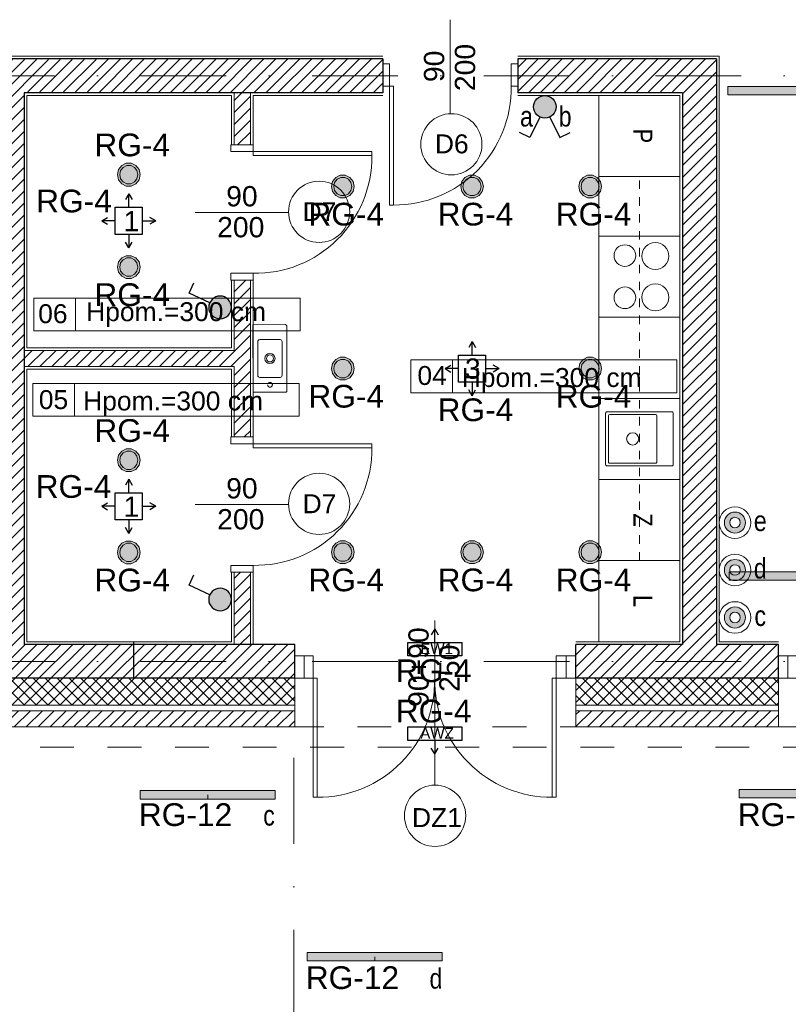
# Model space of a CAD drawing. Header units: metres. Extents: x -29 to 15534, y -4326 to 1447.
# Tile 27 of 48: x 12071 to 12640, y -2250 to -1522. Entities that reach past the tile are written whole.
import ezdxf
from ezdxf.enums import TextEntityAlignment as Align

# ---------------------------------------------------------------- set-up
doc = ezdxf.new("R2010")
doc.units = ezdxf.units.M
doc.header["$MEASUREMENT"] = 0
for name, pattern in [('8', [0.5, 0.25, -0.25]), ('AM_DIN_F_W050', [6.25, 4.75, -1.5]), ('DASHDOT', [25.4, 12.7, -6.35, 0, -6.35])]:
    doc.linetypes.add(name, pattern=pattern)
doc.layers.get('0').update_dxf_attribs({"color": 8})
for name, color, linetype, lineweight in [('#elektryczne', 7, 'Continuous', 20), ('A_DRZWI', 8, 'Continuous', 5), ('A_HACZE', 8, 'Continuous', 5), ('A_OPISY', 8, 'Continuous', 18), ('A_OSIE', 8, 'Continuous', 13), ('A_OZACZENIE DRZWI', 8, 'Continuous', 13), ('A_OZNACZENIA OKIEN', 8, 'Continuous', 13), ('A_PROJEKTOWANE ŚCIANY MUROWANE NOŚNE', 8, 'Continuous', 30), ('A_SCIANY DZIALOWE', 8, 'Continuous', 15), ('A_SCIANY DZIALOWE GK', 8, 'Continuous', 5), ('A_STAL CIENKIE', 8, 'Continuous', 0), ('A_TABELKI POM.', 8, 'Continuous', 20), ('A_TYNK', 8, 'Continuous', 5), ('A_WYMIARY WEWNETRZNE', 8, 'Continuous', 18), ('A_WYPOSAZENIE', 8, 'Continuous', 5), ('A_WYPOSAŻENIE SANITARNE', 8, 'Continuous', 5), ('EB_obwody', 8, 'Continuous', 13), ('EB_oprawy awaryjne', 40, 'Continuous', 30), ('EB_oświetlenie sprzęt', 1, 'Continuous', 30), ('EB_łączniki', 3, 'Continuous', 20)]:
    doc.layers.add(name, color=color, linetype=linetype, lineweight=lineweight)
for name, color, linetype in [('A_OZNACZENIA WARSTW', 8, 'Continuous'), ('rexp_Lum_Custom_Labels', 7, 'Continuous'), ('rexp_Lum_Labels', 7, 'Continuous'), ('rexp_Oprawy', 7, 'Continuous')]:
    doc.layers.add(name, color=color, linetype=linetype)
doc.styles.add('ARIAL', font='arial.ttf')
doc.styles.add('m1_romans', font='romans.shx', dxfattribs={"width": 0.8})
doc.styles.add('opisy okien', font='txt', dxfattribs={"height": 15})
doc.styles.get("Standard").update_dxf_attribs({"font": 'txt.shx'})
pattern_1 = [(225, (14464.78, -9e-13), (4.419417, -4.419417), [])]

# ---------------------------------------------------------------- blocks, each defined once
blk = doc.blocks.new('A$C35B34DEA')
at = {"layer": 'A_WYPOSAZENIE'}
blk.add_lwpolyline([(60, 0), (0, 0), (0, 60), (60, 60)], close=True, dxfattribs=at)
at = {"layer": 'A_WYPOSAZENIE', "insert": (29.91, 32.55), "char_height": 14, "width": 347.2834, "attachment_point": 5, "style": 'opisy okien'}
blk.add_mtext('\\pxqc;{\\fArial Narrow|b0|i0|c238|p34;L}', dxfattribs=at)
blk = doc.blocks.new('A$C38D314E7')
at = {"layer": 'A_WYPOSAZENIE'}
for points in [[(-19, 0), (19, 0, 0.414214), (20, 1), (20, 49, 0.414214), (19, 50), (-19, 50, 0.414214), (-20, 49), (-20, 1, 0.414214)], [(17, 2), (-17, 2, -0.414214), (-18, 3), (-18, 37, -0.414214), (-17, 38), (17, 38, -0.414214), (18, 37), (18, 3, -0.414214)]]:
    blk.add_lwpolyline(points, format="xyb", close=True, dxfattribs=at)
blk.add_circle((0, 20), 4.5, dxfattribs=at)
blk = doc.blocks.new('A$C099D4E75')
at = {"layer": 'A_WYPOSAZENIE'}
blk.add_lwpolyline([(-15, -5), (45, -5), (45, 55), (-15, 55)], close=True, dxfattribs=at)
for centre, radius in [((-0.25, 36.75), 10), ((30.25, 36.75), 10), ((-0.58, 14.23), 8), ((30.58, 14.23), 8)]:
    blk.add_circle(centre, radius, dxfattribs=at)
blk = doc.blocks.new('A$C55ababbe')
at = {"layer": 'A_WYPOSAZENIE'}
blk.add_lwpolyline([(0, -60), (0, 0), (60, 0), (60, -60)], close=True, dxfattribs=at)
at = {"layer": 'A_WYPOSAZENIE', "insert": (32.55, -29.91), "char_height": 14, "width": 347.2834, "attachment_point": 5, "rotation": 270, "style": 'opisy okien'}
blk.add_mtext('\\pxqc;{\\fArial Narrow|b0|i0|c238|p34;P}', dxfattribs=at)
blk = doc.blocks.new('A$C9584539a')
at = {"layer": 'A_WYPOSAZENIE'}
blk.add_lwpolyline([(0, 0), (0, 60), (60, 60), (60, 0)], close=True, dxfattribs=at)
at = {"layer": 'A_WYPOSAZENIE', "insert": (32.55, 30.09), "char_height": 14, "width": 347.2834, "attachment_point": 5, "rotation": 270, "style": 'opisy okien'}
blk.add_mtext('\\pxqc;{\\fArial Narrow|b0|i0|c238|p34;Z}', dxfattribs=at)
blk = doc.blocks.new('A$C2DA918A7')
at = {"layer": 'A_OZACZENIE DRZWI'}
blk.add_line((-34.51, 0), (34.51, 0), dxfattribs=at)
at = {"layer": 'A_OZACZENIE DRZWI', "ltscale": 0.1, "style": 'm1_romans', "width": 0.8}
blk.add_attdef('SZEROKOSC', text='', height=10, rotation=359.99999, dxfattribs=at).set_placement((0, 0), align=Align.BOTTOM_CENTER)
blk.add_attdef('WYSOKOSC', text='', height=10, rotation=359.99999, dxfattribs=at).set_placement((-0.85, -3.39), align=Align.TOP_CENTER)
blk = doc.blocks.new('A$C05a9c78e')
at = {"layer": 'A_DRZWI', "color": 8, "ltscale": 2}
blk.add_line((-8.25, 194.72), (8.25, 194.72), dxfattribs=at)
at = {"layer": 'A_DRZWI', "ltscale": 2}
blk.add_line((-8.25, 0.72), (8.25, 0.72), dxfattribs=at)
at = {"layer": 'A_DRZWI', "color": 8, "ltscale": 2}
for points in [[(8.25, 188), (8.25, 201.45), (-8.25, 201.45), (-8.25, 188)], [(-96.25, 188), (-96.25, 185), (-8.25, 185), (-8.25, 188)]]:
    blk.add_lwpolyline(points, close=True, dxfattribs=at)
at = {"layer": 'A_DRZWI', "ltscale": 2}
for points in [[(-96.25, 8), (-96.25, 11), (-8.25, 11), (-8.25, 8)], [(8.25, 8), (8.25, -6.55), (-8.25, -6.55), (-8.25, 8)]]:
    blk.add_lwpolyline(points, close=True, dxfattribs=at)
at = {"layer": 'A_DRZWI', "color": 8, "ltscale": 2}
for centre, start, end in [((-9.91, 184.3), 179.53623, 271.0989), ((-9.91, 11.7), 88.9011, 180.46377)]:
    blk.add_arc(centre, 86.32, start, end, dxfattribs=at)
at = {"layer": 'A_WYMIARY WEWNETRZNE', "color": 8, "linetype": 'Continuous'}
blk.add_line((34.51, 98), (-87.27, 98), dxfattribs=at)
blk.add_circle((-109.94, 97.73), 22.67, dxfattribs=at)
at = {"layer": 'A_OZACZENIE DRZWI', "color": 8, "ltscale": 0.1}
ref = blk.add_blockref('A$C2DA918A7', (0, 98), dxfattribs=at)
ref.add_attrib('WYSOKOSC', '250', dxfattribs={"ltscale": 0.1, "height": 15, "rotation": 359.99999, "style": 'ARIAL'}).set_placement((-0.85, 94.61), align=Align.TOP_CENTER)
ref.add_attrib('SZEROKOSC', '90+90', dxfattribs={"ltscale": 0.1, "height": 15, "rotation": 359.99999, "style": 'ARIAL'}).set_placement((0, 98), align=Align.BOTTOM_CENTER)
blk = doc.blocks.new('A$Cc1116ad4')
at = {"layer": 'A_DRZWI', "color": 8, "ltscale": 2}
for points in [[(-9, 95), (-9, 90), (-25.5, 90), (-25.5, 95)], [(-113.5, 0), (-113.5, 3), (-25.5, 3), (-25.5, 0)], [(-9, 0), (-9, -5), (-25.5, -5), (-25.5, 0)]]:
    blk.add_lwpolyline(points, close=True, dxfattribs=at)
blk.add_arc((-27.16, 3.7), 86.32, 88.9011, 180.46377, dxfattribs=at)
blk = doc.blocks.new('A$C2B2F6AED')
at = {"layer": 'A_WYPOSAŻENIE SANITARNE'}
for p, q in [((-13.98, -20), (-13.98, -5)), ((-12.48, -3.5), (12.48, -3.5)), ((13.98, -20), (13.98, -5)), ((-12.48, -21.5), (12.48, -21.5))]:
    blk.add_line(p, q, dxfattribs=at)
blk.add_lwpolyline([(25, 0), (-25, 0), (-25, -24, 0.414214), (-24, -25), (24, -25, 0.414214), (25, -24)], format="xyb", close=True, dxfattribs=at)
for radius in [3.75, 2.6]:
    blk.add_circle((0, -12.5), radius, dxfattribs=at)
at = {"layer": 'A_WYPOSAŻENIE SANITARNE', "linetype": 'AM_DIN_F_W050', "ltscale": 2}
blk.add_circle((19.49, -12.5), 1.75, dxfattribs=at)
at = {"layer": 'A_WYPOSAŻENIE SANITARNE'}
for centre, start, end in [((-12.48, -5), 90, 180), ((12.48, -5), 0, 90), ((-12.48, -20), 180, 270), ((12.48, -20), 270, 0)]:
    blk.add_arc(centre, 1.5, start, end, dxfattribs=at)
blk = doc.blocks.new('podkład')
at = {"layer": 'A_HACZE'}
h = blk.add_hatch(dxfattribs=at)
h.set_pattern_fill('ANSI31', color=8, scale=50, angle=180, style=0)
h.set_pattern_definition(pattern_1)
h.paths.add_polyline_path([(11698.79, -1575.7), (11698.79, -1550.7), (11566.79, -1550.7), (11566.79, -1575.7), (11578.79, -1575.7), (11578.79, -1983.7), (11260.6, -1983.7), (11260.6, -2008.7), (11689.79, -2008.7), (11689.79, -1983.7), (11603.79, -1983.7), (11603.79, -1575.7)])
h.paths.add_polyline_path([(11914.6, -2008.7), (11914.6, -1983.7), (11848.79, -1983.7), (11848.79, -1574.84), (11936.61, -1575.26), (11936.6, -1551.14), (11798.79, -1550.7), (11798.79, -1575.7), (11823.79, -1575.7), (11823.79, -1983.7), (11801.79, -1983.7), (11801.79, -2008.7)])
h.paths.add_polyline_path([(12026.6, -1983.7), (12026.6, -2008.7), (12274.3, -2008.7), (12274.3, -1983.7), (12073.8, -1983.7), (12073.8, -1574.96), (12339.3, -1575.7), (12339.3, -1550.7), (12036.6, -1551.07), (12036.6, -1575.33), (12048.8, -1575.7), (12048.8, -1983.7)])
h = blk.add_hatch(dxfattribs=at)
h.set_pattern_fill('ANSI31', color=8, scale=50, angle=180, style=0)
h.set_pattern_definition(pattern_1)
h.paths.add_polyline_path([(12586.3, -1550.7), (12439.3, -1550.7), (12439.3, -1575.7), (12561.3, -1574.96), (12561.3, -1983.7), (12482.3, -1983.7), (12482.3, -2008.7), (12632.3, -2008.45), (12632.3, -1983.45), (12586.3, -1983.7)])
h = blk.add_hatch(dxfattribs=at)
h.set_pattern_fill('ANSI31', color=8, scale=50, angle=180, style=0)
h.set_pattern_definition(pattern_1)
h.paths.add_polyline_path([(12229.3, -1614.2), (12241.3, -1614.2), (12241.3, -1575.7), (12229.3, -1575.7)])
h.paths.add_polyline_path([(12241.3, -1830.2), (12241.3, -1714.2), (12229.3, -1714.2), (12229.3, -1766.2), (12073.8, -1766.2), (12073.8, -1778.2), (12229.3, -1778.2), (12229.3, -1830.2)])
h.paths.add_polyline_path([(12241.3, -1930.2), (12229.3, -1930.2), (12229.3, -1983.7), (12241.3, -1983.7)])
h = blk.add_hatch(dxfattribs=at)
h.set_pattern_fill('ANSI37', color=8, scale=50, angle=90)
h.set_pattern_definition([(135, (14464.78, -9e-13), (-4.419417, -4.419417), []), (225, (14464.78, -9e-13), (4.419417, -4.419417), [])])
h.paths.add_polyline_path([(12026.6, -2008.7), (12026.6, -2028.7), (12274.3, -2028.7), (12274.3, -2008.7)])
h.paths.add_polyline_path([(11914.6, -2028.7), (11914.6, -2008.7), (11801.79, -2008.7), (11801.79, -2028.7)])
h = blk.add_hatch(dxfattribs=at)
h.set_pattern_fill('ANSI37', color=8, scale=50, angle=90)
h.set_pattern_definition([(135, (14464.78, -9e-13), (-4.419417, -4.419417), []), (225, (14464.78, -9e-13), (4.419417, -4.419417), [])])
h.paths.add_polyline_path([(12632.3, -2008.7), (12482.3, -2008.7), (12482.3, -2028.7), (12632.3, -2028.7)])
h = blk.add_hatch(dxfattribs=at)
h.set_pattern_fill('ANSI31', color=8, scale=50, angle=180, style=0)
h.set_pattern_definition(pattern_1)
h.paths.add_polyline_path([(12026.6, -2032.7), (12026.6, -2044.7), (12274.3, -2044.7), (12274.3, -2032.7)])
h.paths.add_polyline_path([(11914.6, -2044.7), (11914.6, -2032.7), (11801.79, -2032.7), (11801.79, -2044.7)])
h = blk.add_hatch(dxfattribs=at)
h.set_pattern_fill('ANSI31', color=8, scale=50, angle=180, style=0)
h.set_pattern_definition(pattern_1)
h.paths.add_polyline_path([(12632.3, -2044.7), (12632.3, -2032.7), (12482.3, -2032.7), (12482.3, -2044.7)])
at = {"layer": 'A_OSIE', "color": 8, "linetype": 'DASHDOT', "ltscale": 5}
for p, q in [((14256.99, -1563.2), (11798.79, -1563.2)), ((14256.99, -1996.2), (10108.73, -1996.2)), ((12273.49, -3783.35), (12273.49, -2044.7))]:
    blk.add_line(p, q, dxfattribs=at)
at = {"layer": 'A_OZNACZENIA WARSTW', "color": 8, "linetype": 'Continuous'}
blk.add_line((12155.17, -2008.7), (12155.17, -1981.7), dxfattribs=at)
at = {"layer": 'A_PROJEKTOWANE ŚCIANY MUROWANE NOŚNE', "color": 8}
for p, q in [((12339.3, -1550.7), (12036.6, -1550.7)), ((12339.3, -1550.7), (12339.3, -1575.7)), ((12586.3, -1550.7), (12439.3, -1550.7)), ((12439.3, -1550.7), (12439.3, -1575.7)), ((12586.3, -1550.7), (12586.3, -1983.7)), ((12339.3, -1575.7), (12073.8, -1575.7)), ((12073.8, -1575.7), (12073.8, -1983.7)), ((12561.3, -1575.7), (12439.3, -1575.7)), ((12561.3, -1575.7), (12561.3, -1983.7)), ((12086.3, -1983.7), (12073.8, -1983.7)), ((12274.3, -1983.7), (12086.3, -1983.7)), ((12214.9, -1983.7), (12086.3, -1983.7)), ((12274.3, -2008.7), (12274.3, -1983.7)), ((12561.3, -1983.7), (12482.3, -1983.7)), ((12482.3, -2008.7), (12482.3, -1983.7)), ((12632.3, -1983.7), (12586.3, -1983.7)), ((12632.3, -2008.7), (12632.3, -1983.7)), ((12086.3, -2008.7), (12026.6, -2008.7)), ((12274.3, -2008.7), (12086.3, -2008.7)), ((12632.3, -2008.7), (12482.3, -2008.7))]:
    blk.add_line(p, q, dxfattribs=at)
at = {"layer": 'A_SCIANY DZIALOWE', "color": 8}
for p, q in [((12229.3, -1614.2), (12229.3, -1575.7)), ((12241.3, -1614.2), (12241.3, -1575.7)), ((12229.3, -1766.2), (12229.3, -1714.2)), ((12241.3, -1830.2), (12241.3, -1714.2)), ((12229.3, -1766.2), (12073.8, -1766.2)), ((12229.3, -1778.2), (12073.8, -1778.2)), ((12229.3, -1830.2), (12229.3, -1778.2)), ((12229.3, -1983.7), (12229.3, -1930.2)), ((12241.3, -1983.7), (12241.3, -1930.2))]:
    blk.add_line(p, q, dxfattribs=at)
at = {"layer": 'A_SCIANY DZIALOWE GK', "color": 8, "linetype": 'Continuous'}
for p, q in [((12229.3, -1614.2), (12241.3, -1614.2)), ((12229.3, -1714.2), (12241.3, -1714.2)), ((12241.3, -1830.2), (12229.3, -1830.2)), ((12241.3, -1930.2), (12229.3, -1930.2))]:
    blk.add_line(p, q, dxfattribs=at)
at = {"layer": 'A_STAL CIENKIE', "color": 8, "linetype": '8', "ltscale": 100}
blk.add_lwpolyline([(13910.62, -2059.7), (10470.62, -2059.7), (10470.62, -2044.7), (13910.62, -2044.7)], close=True, dxfattribs=at)
at = {"layer": 'A_TYNK', "color": 8}
for p, q in [((12036.6, -1548.7), (12339.3, -1548.7)), ((12439.3, -1548.7), (12588.3, -1548.7))]:
    blk.add_line(p, q, dxfattribs=at)
at = {"layer": 'A_TYNK', "color": 8, "linetype": 'Continuous'}
for p, q in [((12274.3, -2008.7), (12274.3, -2028.7)), ((12482.3, -2008.7), (12482.3, -2028.7)), ((12632.3, -2008.7), (12632.3, -2028.7)), ((12274.3, -2028.7), (12086.3, -2028.7)), ((12274.3, -2028.7), (12274.3, -2044.7)), ((12632.3, -2028.7), (12482.3, -2028.7)), ((12482.3, -2028.7), (12482.3, -2044.7)), ((12632.3, -2028.7), (12632.3, -2044.7))]:
    blk.add_line(p, q, dxfattribs=at)
at = {"layer": 'A_TYNK', "color": 8}
for points in [[(12588.3, -1548.7), (12588.3, -1981.7), (12632.3, -1981.7)], [(12227.3, -1614.2), (12227.3, -1577.7), (12075.8, -1577.7), (12075.8, -1764.2), (12227.3, -1764.2), (12227.3, -1714.2)], [(12339.3, -1577.7), (12243.3, -1577.7), (12243.3, -1614.2)], [(12482.3, -1981.7), (12559.3, -1981.7), (12559.3, -1577.7), (12439.3, -1577.7)], [(12243.3, -1714.2), (12243.3, -1830.2)], [(12086.3, -1981.7), (12075.8, -1981.7), (12075.8, -1780.2), (12227.3, -1780.2), (12227.3, -1830.2)], [(12227.3, -1930.2), (12227.3, -1981.7), (12086.3, -1981.7)], [(12243.3, -1930.2), (12243.3, -1983.7)]]:
    blk.add_lwpolyline(points, dxfattribs=at)
at = {"layer": 'A_TYNK', "color": 8, "linetype": 'Continuous'}
for points in [[(12086.3, -2028.7), (12026.6, -2028.7)], [(12274.3, -2028.7), (12086.3, -2028.7)], [(12632.3, -2028.7), (12482.3, -2028.7)], [(12274.3, -2032.7), (12026.6, -2032.7)], [(12632.3, -2032.7), (12482.3, -2032.7)], [(12274.3, -2044.7), (12026.6, -2044.7)], [(12632.3, -2044.7), (12482.3, -2044.7)]]:
    blk.add_lwpolyline(points, dxfattribs=at)
at = {"layer": 'A_WYMIARY WEWNETRZNE', "color": 8, "linetype": 'Continuous'}
for p, q in [((12111.99, -1727.62), (12111.99, -1751.84)), ((12390.94, -1773.28), (12390.94, -1797.5)), ((12111.23, -1790.59), (12111.23, -1814.82))]:
    blk.add_line(p, q, dxfattribs=at)
for points in [[(12081.11, -1751.84), (12081.11, -1727.62), (12278.09, -1727.62), (12278.09, -1751.84)], [(12360.06, -1797.5), (12360.06, -1773.28), (12557.04, -1773.28), (12557.04, -1797.5)], [(12080.36, -1814.82), (12080.36, -1790.59), (12277.34, -1790.59), (12277.34, -1814.82)]]:
    blk.add_lwpolyline(points, close=True, dxfattribs=at)
for centre in [(12390.11, -1613.78), (12292.19, -1663.72), (12292.19, -1879.72)]:
    blk.add_circle(centre, 22.63, dxfattribs=at)
at = {"layer": 'A_WYPOSAZENIE', "color": 8, "linetype": '8', "ltscale": 25}
blk.add_line((12529.3, -1921.7), (12529.3, -1637.7), dxfattribs=at)
at = {"layer": 'A_WYPOSAZENIE', "color": 8}
for points in [[(12559.3, -1981.7), (12499.3, -1981.7), (12499.3, -1577.7), (12559.3, -1577.7)], [(12559.3, -1861.7), (12499.3, -1861.7), (12499.3, -1801.7), (12559.3, -1801.7)]]:
    blk.add_lwpolyline(points, close=True, dxfattribs=at)
at = {"color": 8, "xscale": -1, "rotation": 270}
blk.add_blockref('A$C38D314E7', (12504.3, -1831.7), dxfattribs=at)
at = {"color": 8, "rotation": 270}
blk.add_blockref('A$C35B34DEA', (12499.3, -1921.7), dxfattribs=at)
at = {"layer": 'A_DRZWI', "color": 8, "xscale": -1, "rotation": 270}
blk.add_blockref('A$Cc1116ad4', (12344.3, -1545.21), dxfattribs=at)
at = {"layer": 'A_DRZWI', "color": 8, "rotation": 179.9999628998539}
for p in [(12217.8, -1619.2), (12217.8, -1835.2)]:
    blk.add_blockref('A$Cc1116ad4', p, dxfattribs=at)
at = {"layer": 'A_DRZWI', "color": 8, "ltscale": 2, "rotation": 90}
for p in [(12475.75, -2000.45), (12833.75, -2000.45)]:
    blk.add_blockref('A$C05a9c78e', p, dxfattribs=at)
at = {"layer": 'A_OZACZENIE DRZWI', "color": 8, "ltscale": 0.1}
ref = blk.add_blockref('A$C2DA918A7', (12389.3, -1556.15), dxfattribs=dict(at, rotation=90))
ref.add_attrib('WYSOKOSC', '200', dxfattribs={"ltscale": 0.1, "height": 15, "rotation": 89.99999, "style": 'ARIAL'}).set_placement((12392.69, -1557), align=Align.TOP_CENTER)
ref.add_attrib('SZEROKOSC', '90', dxfattribs={"ltscale": 0.1, "height": 15, "rotation": 89.99999, "style": 'ARIAL'}).set_placement((12389.3, -1556.15), align=Align.BOTTOM_CENTER)
ref = blk.add_blockref('A$C2DA918A7', (12235.05, -1664.2), dxfattribs=at)
ref.add_attrib('WYSOKOSC', '200', dxfattribs={"ltscale": 0.1, "height": 15, "rotation": 359.99999, "style": 'ARIAL'}).set_placement((12234.2, -1667.59), align=Align.TOP_CENTER)
ref.add_attrib('SZEROKOSC', '90', dxfattribs={"ltscale": 0.1, "height": 15, "rotation": 359.99999, "style": 'ARIAL'}).set_placement((12235.05, -1664.2), align=Align.BOTTOM_CENTER)
ref = blk.add_blockref('A$C2DA918A7', (12235.05, -1880.2), dxfattribs=at)
ref.add_attrib('WYSOKOSC', '200', dxfattribs={"ltscale": 0.1, "height": 15, "rotation": 359.99999, "style": 'ARIAL'}).set_placement((12234.2, -1883.59), align=Align.TOP_CENTER)
ref.add_attrib('SZEROKOSC', '90', dxfattribs={"ltscale": 0.1, "height": 15, "rotation": 359.99999, "style": 'ARIAL'}).set_placement((12235.05, -1880.2), align=Align.BOTTOM_CENTER)
at = {"layer": 'A_WYPOSAZENIE', "color": 8}
for name, p in [('A$C55ababbe', (12499.3, -1577.7)), ('A$C9584539a', (12499.3, -1921.7))]:
    blk.add_blockref(name, p, dxfattribs=at)
at = {"layer": 'A_WYPOSAZENIE', "color": 8, "xscale": -1, "rotation": 270}
blk.add_blockref('A$C099D4E75', (12504.3, -1726.7), dxfattribs=at)
at = {"layer": 'A_WYPOSAŻENIE SANITARNE', "color": 8, "xscale": -1, "rotation": 90.10831726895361}
blk.add_blockref('A$C2B2F6AED', (12243.3, -1772.2), dxfattribs=at)
at = {"layer": 'A_OZNACZENIA OKIEN', "color": 8, "lineweight": 13, "char_height": 14, "attachment_point": 8, "style": 'ARIAL'}
for s, insert in [('{\\fArial|b0|i0|c238|p34;D6}', (12390.4, -1620.67)), ('{\\fArial|b0|i0|c238|p34;D7}', (12292.48, -1670.62)), ('{\\fArial|b0|i0|c238|p34;Hpom.=300 cm}', (12186.32, -1748.82)), ('{\\fArial|b0|i0|c238|p34;Hpom.=300 cm}', (12464.32, -1797.5)), ('{\\fArial|b0|i0|c238|p34;Hpom.=300 cm}', (12184.09, -1814.82)), ('{\\fArial|b0|i0|c238|p34;D7}', (12292.48, -1886.62)), ('{\\fArial|b0|i0|c238|p34;DZ1}', (12379.41, -2118.75))]:
    blk.add_mtext(s, dxfattribs=dict(at, insert=insert))
at = {"layer": 'A_TABELKI POM.', "color": 8, "char_height": 14, "width": 190.1196, "attachment_point": 9, "style": 'ARIAL'}
for s, insert in [('06', (12106.02, -1746.27)), ('04', (12386.73, -1791.97)), ('05', (12106.47, -1809.82))]:
    blk.add_mtext(s, dxfattribs=dict(at, insert=insert))
blk = doc.blocks.new('*U211')
at = {"layer": 'EB_oświetlenie sprzęt', "linetype": 'Continuous'}
h = blk.add_hatch(color=256, dxfattribs=at)
h.dxf.hatch_style = 1
h.paths.add_polyline_path([(-89925355.64, -54748361.95, -1), (-89925372.44, -54748361.95, -1)])
for p, q in [((-89925375.23, -54748339.37), (-89925382.76, -54748343.1)), ((-89925367.77, -54748354.43), (-89925375.23, -54748339.37))]:
    blk.add_line(p, q, dxfattribs=at)
blk.add_circle((-89925364.04, -54748361.95), 8.4, dxfattribs=at)
blk = doc.blocks.new('lacznik dwubieg ip44')
at = {"layer": 'EB_oświetlenie sprzęt', "linetype": 'Continuous'}
h = blk.add_hatch(color=256, dxfattribs=at)
h.dxf.hatch_style = 1
h.paths.add_polyline_path([(-89925372.44, -54748481.95, 1), (-89925355.64, -54748481.95, 1)])
for p, q in [((-89925375.23, -54748459.37), (-89925382.76, -54748463.1)), ((-89925367.77, -54748474.43), (-89925375.23, -54748459.37)), ((-89925360.31, -54748474.43), (-89925352.85, -54748459.37)), ((-89925352.85, -54748459.37), (-89925345.32, -54748463.1))]:
    blk.add_line(p, q, dxfattribs=at)
blk.add_circle((-89925364.04, -54748481.95), 8.4, dxfattribs=at)
blk = doc.blocks.new('łącznik dotykowy')
h = blk.add_hatch(color=1)
h.dxf.hatch_style = 1
h.paths.add_polyline_path([(-0.156, 0, 1), (0.156, 0, 1)])
h.paths.add_polyline_path([(0.078, 0, -1), (-0.078, 0, -1)], flags=16)
at = {"layer": 'EB_łączniki', "color": 1}
for radius in [0.234, 0.156, 0.078]:
    blk.add_circle((0, 0), radius, dxfattribs=at)
blk = doc.blocks.new('*U208')
at = {"layer": 'EB_oprawy awaryjne', "color": 3, "linetype": 'Continuous'}
for p, q in [((0, -5), (0, -15)), ((0, -15), (-2.5, -10.67)), ((0, -15), (2.5, -10.67))]:
    blk.add_line(p, q, dxfattribs=at)
blk.add_lwpolyline([(-20, 5), (20, 5), (20, -5), (-20, -5), (-20, 5)], dxfattribs=at)
at = {"layer": 'EB_oprawy awaryjne', "linetype": 'Continuous', "insert": (-10.64, 4.34), "char_height": 8, "attachment_point": 1, "style": 'ARIAL'}
blk.add_mtext_dynamic_manual_height_columns('{\\C3;AWZ}', width=397.3306, gutter_width=1, heights=[0], dxfattribs=at)
blk = doc.blocks.new('*U223')
at = {"layer": 'EB_oprawy awaryjne', "color": 3, "linetype": 'Continuous'}
for p, q in [((0, 15), (-2.5, 10.67)), ((0, 5), (0, 15)), ((0, 15), (2.5, 10.67))]:
    blk.add_line(p, q, dxfattribs=at)
blk.add_lwpolyline([(20, -5), (-20, -5), (-20, 5), (20, 5), (20, -5)], dxfattribs=at)
at = {"layer": 'EB_oprawy awaryjne', "linetype": 'Continuous', "insert": (-10.64, 4.34), "char_height": 8, "attachment_point": 1, "style": 'ARIAL'}
blk.add_mtext_dynamic_manual_height_columns('{\\C3;EW1}', width=397.3306, gutter_width=1, heights=[0], dxfattribs=at)
blk = doc.blocks.new('rexp_lib_l_53')
at = {"layer": 'rexp_Oprawy', "linetype": 'Continuous', "lineweight": 18, "true_color": 0xff0000}
blk.add_hatch(color=1, dxfattribs=at).paths.add_polyline_path([(8.4, 0), (7.57, 3.74), (5.24, 6.74), (1.87, 8.4), (-1.87, 8.4), (-5.24, 6.74), (-7.57, 3.74), (-8.4, 0), (-7.57, -3.74), (-5.24, -6.74), (-1.87, -8.4), (1.87, -8.4), (5.24, -6.74), (7.57, -3.74)])
at = {"layer": 'rexp_Oprawy', "color": 1, "linetype": 'Continuous', "lineweight": 18, "true_color": 0xff0000}
blk.add_lwpolyline([(8.4, 0), (7.57, 3.74), (5.24, 6.74), (1.87, 8.4), (-1.87, 8.4), (-5.24, 6.74), (-7.57, 3.74), (-8.4, 0), (-7.57, -3.74), (-5.24, -6.74), (-1.87, -8.4), (1.87, -8.4), (5.24, -6.74), (7.57, -3.74)], close=True, dxfattribs=at)
at = {"layer": 'rexp_Oprawy', "color": 7, "linetype": 'Continuous', "lineweight": 18}
blk.add_lwpolyline([(6.72, 0), (6.05, 2.99), (4.19, 5.39), (1.5, 6.72), (-1.5, 6.72), (-4.19, 5.39), (-6.05, 2.99), (-6.72, 0), (-6.05, -2.99), (-4.19, -5.39), (-1.5, -6.72), (1.5, -6.72), (4.19, -5.39), (6.05, -2.99)], close=True, dxfattribs=at)
at = {"layer": 'rexp_Lum_Custom_Labels', "color": 8, "linetype": 'Continuous', "lineweight": 18, "flags": 8}
blk.add_attdef('CustomLabel', (-8.4, -23.4), '', height=10, dxfattribs=at)
at = {"layer": 'rexp_Lum_Labels', "color": 8, "linetype": 'Continuous', "lineweight": 18, "flags": 8}
blk.add_attdef('Label', (10, 10), '', height=20, dxfattribs=at)
blk = doc.blocks.new('rexp_lib_l_57')
at = {"layer": 'rexp_Oprawy', "linetype": 'Continuous', "lineweight": 18, "true_color": 0x00ff7f}
blk.add_hatch(color=110, dxfattribs=at).paths.add_polyline_path([(-3.1, -50), (3.1, -50), (3.1, 50), (-3.1, 50)])
at = {"layer": 'rexp_Oprawy', "color": 110, "linetype": 'Continuous', "lineweight": 18, "true_color": 0x00ff7f}
blk.add_lwpolyline([(-3.1, -50), (3.1, -50), (3.1, 50), (-3.1, 50)], close=True, dxfattribs=at)
at = {"layer": 'rexp_Oprawy', "color": 7, "linetype": 'Continuous', "lineweight": 18}
blk.add_lwpolyline([(-3.1, -50), (3.1, -50), (3.1, 50), (-3.1, 50)], close=True, dxfattribs=at)
at = {"layer": 'rexp_Lum_Custom_Labels', "color": 8, "linetype": 'Continuous', "lineweight": 18, "flags": 8}
blk.add_attdef('CustomLabel', (-8.1, -50), '', height=10, rotation=90, dxfattribs=at)
at = {"layer": 'rexp_Lum_Labels', "color": 8, "linetype": 'Continuous', "lineweight": 18, "flags": 8}
blk.add_attdef('Label', (10, 10), '', height=20, dxfattribs=at)
blk = doc.blocks.new('rexp_lib_l_92')
at = {"layer": 'rexp_Oprawy', "linetype": 'Continuous', "lineweight": 18, "true_color": 0x007f00}
blk.add_hatch(color=96, dxfattribs=at).paths.add_polyline_path([(-3.1, -50), (3.1, -50), (3.1, 50), (-3.1, 50)])
at = {"layer": 'rexp_Oprawy', "color": 96, "linetype": 'Continuous', "lineweight": 18, "true_color": 0x007f00}
blk.add_lwpolyline([(-3.1, -50), (3.1, -50), (3.1, 50), (-3.1, 50)], close=True, dxfattribs=at)
at = {"layer": 'rexp_Oprawy', "color": 7, "linetype": 'Continuous', "lineweight": 18}
blk.add_lwpolyline([(-3.1, -50), (3.1, -50), (3.1, 50), (-3.1, 50)], close=True, dxfattribs=at)
blk.add_lwpolyline([(0, 0), (3.1, 0)], dxfattribs=at)
blk = doc.blocks.new('aw 53t5325235')
at = {"layer": 'EB_oprawy awaryjne', "linetype": 'Continuous'}
for p, q in [((-89934394.43, -54747675.98), (-89934396.93, -54747680.31)), ((-89934394.43, -54747685.98), (-89934394.43, -54747675.98)), ((-89934394.43, -54747675.98), (-89934391.93, -54747680.31)), ((-89934414.43, -54747695.98), (-89934410.1, -54747693.48)), ((-89934404.43, -54747695.98), (-89934414.43, -54747695.98)), ((-89934414.43, -54747695.98), (-89934410.1, -54747698.48)), ((-89934384.43, -54747695.98), (-89934374.43, -54747695.98)), ((-89934374.43, -54747695.98), (-89934378.76, -54747693.48)), ((-89934374.43, -54747695.98), (-89934378.76, -54747698.48)), ((-89934394.43, -54747705.98), (-89934394.43, -54747715.98)), ((-89934394.43, -54747715.98), (-89934396.93, -54747711.65)), ((-89934394.43, -54747715.98), (-89934391.93, -54747711.65))]:
    blk.add_line(p, q, dxfattribs=at)
blk.add_lwpolyline([(-89934404.43, -54747685.98), (-89934384.43, -54747685.98), (-89934384.43, -54747705.98), (-89934404.43, -54747705.98), (-89934404.43, -54747685.98)], dxfattribs=at)
at = {"layer": 'EB_oprawy awaryjne', "linetype": 'Continuous', "insert": (-89934399.73, -54747688.47), "char_height": 15, "attachment_point": 1, "style": 'ARIAL'}
blk.add_mtext_dynamic_manual_height_columns('3', width=397.3306, gutter_width=1, heights=[0], dxfattribs=at)
blk = doc.blocks.new('awaryjn 554523')
at = {"layer": 'EB_oprawy awaryjne', "linetype": 'Continuous'}
for p, q in [((-89934498.04, -54747673.9), (-89934500.54, -54747678.23)), ((-89934498.04, -54747683.9), (-89934498.04, -54747673.9)), ((-89934498.04, -54747673.9), (-89934495.54, -54747678.23)), ((-89934518.04, -54747693.9), (-89934513.71, -54747691.4)), ((-89934478.04, -54747693.9), (-89934482.37, -54747691.4)), ((-89934508.04, -54747693.9), (-89934518.04, -54747693.9)), ((-89934518.04, -54747693.9), (-89934513.71, -54747696.4)), ((-89934488.04, -54747693.9), (-89934478.04, -54747693.9)), ((-89934478.04, -54747693.9), (-89934482.37, -54747696.4)), ((-89934498.04, -54747703.9), (-89934498.04, -54747713.9)), ((-89934498.04, -54747713.9), (-89934500.54, -54747709.57)), ((-89934498.04, -54747713.9), (-89934495.54, -54747709.57))]:
    blk.add_line(p, q, dxfattribs=at)
blk.add_lwpolyline([(-89934508.04, -54747683.9), (-89934488.04, -54747683.9), (-89934488.04, -54747703.9), (-89934508.04, -54747703.9), (-89934508.04, -54747683.9)], dxfattribs=at)
at = {"layer": 'EB_oprawy awaryjne', "linetype": 'Continuous', "insert": (-89934501.96, -54747686.65), "char_height": 15, "attachment_point": 1, "style": 'ARIAL'}
blk.add_mtext_dynamic_manual_height_columns('1', width=397.3306, gutter_width=1, heights=[0], dxfattribs=at)

msp = doc.modelspace()

# ---------------------------------------------------------------- block references
at = {"layer": '#elektryczne', "color": 8, "linetype": 'Continuous', "lineweight": 18}
msp.add_blockref('podkład', (0, 0), dxfattribs=at)
at = {"color": 252, "true_color": 0x939598, "xscale": 50, "yscale": 50, "zscale": 50}
for p in [(12600, -1893.56), (12600, -1928.66), (12600, -1963.76)]:
    msp.add_blockref('łącznik dotykowy', p, dxfattribs=at)
at = {"layer": 'EB_oprawy awaryjne', "linetype": 'Continuous'}
for name, p in [('awaryjn 554523', (89946649.36, 54746023.49, 300)), ('aw 53t5325235', (89946799.85, 54745916.28, 300)), ('awaryjn 554523', (89946649.36, 54745812.37, 300)), ('*U223', (12377.75, -1987.2)), ('*U208', (12377.75, -2049.7))]:
    msp.add_blockref(name, p, dxfattribs=at)
at = {"layer": 'EB_oświetlenie sprzęt', "linetype": 'Continuous', "rotation": 180}
msp.add_blockref('lacznik dwubieg ip44', (-89912904.74, -54750068.05), dxfattribs=at)
at = {"layer": 'EB_oświetlenie sprzęt', "linetype": 'Continuous', "xscale": -1, "rotation": 91.66480159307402}
for p in [(-52100505.63, -91479699.97), (-52100505.63, -91479915.97)]:
    msp.add_blockref('*U211', p, dxfattribs=at)
at = {"layer": 'rexp_Oprawy', "color": 8, "linetype": 'Continuous', "lineweight": 18}
for p in [(12151.32, -1847.47, 300), (12151.32, -1915.6, 300), (12309.73, -1779.67, 300), (12309.73, -1645, 300), (12309.73, -1915.5), (12151.32, -1704.57, 300), (12151.32, -1636.25, 300), (12492.8, -1645, 300), (12492.8, -1779.7), (12492.8, -1915.5, 300), (12405.42, -1915.5, 300), (12405.42, -1645, 300)]:
    msp.add_blockref('rexp_lib_l_53', p, dxfattribs=at)
at = {"layer": 'rexp_Oprawy', "color": 8, "linetype": 'Continuous', "lineweight": 18, "rotation": 270}
for name, p in [('rexp_lib_l_57', (12645.75, -1933.03)), ('rexp_lib_l_57', (12644.74, -1574.15)), ('rexp_lib_l_92', (12209.77, -2094.92)), ('rexp_lib_l_92', (12653.1, -2094.1, 377)), ('rexp_lib_l_92', (12333.33, -2214.68))]:
    msp.add_blockref(name, p, dxfattribs=at)

# ---------------------------------------------------------------- texts
at = {"layer": 'A_OPISY', "color": 0, "lineweight": 13, "char_height": 15, "width": 16.3849, "attachment_point": 5, "style": 'opisy okien'}
for s, insert in [('{\\fArial Narrow|b0|i0|c238|p39;b}', (12474.33, -1593.26)), ('{\\fArial Narrow|b0|i0|c238|p39;a}', (12445.71, -1593.26)), ('{\\fArial Narrow|b0|i0|c238|p39;e}', (12618.73, -1892.43)), ('{\\fArial Narrow|b0|i0|c238|p39;d}', (12618.73, -1927.53)), ('{\\fArial Narrow|b0|i0|c238|p39;c}', (12618.73, -1962.63)), ('{\\fArial Narrow|b0|i0|c238|p39;c}', (12255.11, -2110.27, -377)), ('{\\fArial Narrow|b0|i0|c238|p39;d}', (12378.67, -2230.85, -377))]:
    msp.add_mtext(s, dxfattribs=dict(at, insert=insert))
at = {"layer": 'EB_obwody', "color": 5, "style": 'ARIAL'}
for s, p in [('RG-4', (12125.82, -1622.65, -223)), ('RG-4', (12082.72, -1664.15, -523)), ('RG-4', (12284.23, -1673.85, -223)), ('RG-4', (12379.92, -1673.85, -223)), ('RG-4', (12467.3, -1673.85, -223)), ('RG-4', (12125.82, -1733.42, -223)), ('RG-4', (12284.23, -1808.51, -223)), ('RG-4', (12467.3, -1808.54, -523)), ('RG-4', (12379.92, -1818.54, -223)), ('RG-4', (12125.82, -1833.88, -223)), ('RG-4', (12082.38, -1875.27, -523)), ('RG-4', (12125.82, -1944.45, -223)), ('RG-4', (12284.23, -1944.35, -523)), ('RG-4', (12379.92, -1944.35, -223)), ('RG-4', (12467.3, -1944.35, -223)), ('RG-4', (12348.92, -2011.55)), ('RG-4', (12348.92, -2041.38)), ('RG-12', (12158.74, -2117.95, -1500)), ('RG-12', (12602.07, -2117.95, -1123)), ('RG-12', (12282.3, -2238.52, -1500))]:
    msp.add_text(s, height=16.8, rotation=0, dxfattribs=at).set_placement(p)

doc.saveas('drawing.dxf')
